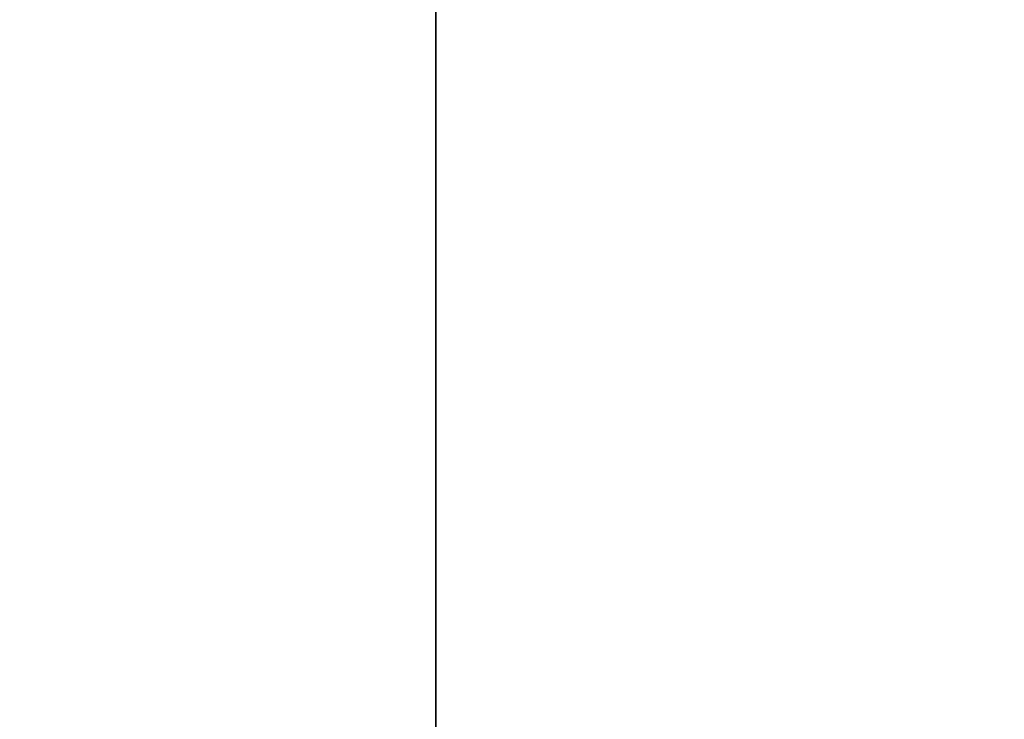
# Model space of a CAD drawing. Header units: millimetres. Extents: x 549 to 1049, y -22 to 79.
# Tile 46 of 127: x 658.09505 to 658.10807, y 47.97141 to 47.98066. Entities that reach past the tile are written whole.
import ezdxf

# ---------------------------------------------------------------- set-up
doc = ezdxf.new("R2010")
doc.units = ezdxf.units.MM
doc.header["$LTSCALE"] = 41.718519
doc.layers.add('34', color=7, linetype='CONTINUOUS')
doc.layers.add('35', color=7, linetype='CONTINUOUS')

msp = doc.modelspace()

# ---------------------------------------------------------------- linework, layer by layer
at = {"layer": '34', "color": 44, "linetype": 'Continuous', "true_color": 0x8c7500}
for points in [[(658.100553, 77.39743, 136.280606), (651.486776, -22.00257, 140.950918), (651.486776, 77.39743, 140.950918), (658.100553, 77.39743, 136.280606)], [(658.100553, -22.00257, 136.280606), (651.486776, -22.00257, 140.950918), (658.100553, 77.39743, 136.280606), (658.100553, -22.00257, 136.280606)], [(664.862095, 77.39743, 131.826909), (658.100553, -22.00257, 136.280606), (658.100553, 77.39743, 136.280606), (664.862095, 77.39743, 131.826909)], [(664.862095, -22.00257, 131.826909), (658.100553, -22.00257, 136.280606), (664.862095, 77.39743, 131.826909), (664.862095, -22.00257, 131.826909)]]:
    msp.add_3dface(points, dxfattribs=at)
at = {"layer": '35', "color": 44, "linetype": 'Continuous', "true_color": 0x8c7500}
for points in [[(657.884781, -22.00257, 549.182616), (664.641665, -22.00257, 553.643377), (657.884781, 77.39743, 549.182616), (657.884781, -22.00257, 549.182616)], [(657.884781, 77.39743, 549.182616), (664.641665, -22.00257, 553.643377), (664.641665, 77.39743, 553.643377), (657.884781, 77.39743, 549.182616)]]:
    msp.add_3dface(points, dxfattribs=at)

doc.saveas('drawing.dxf')
